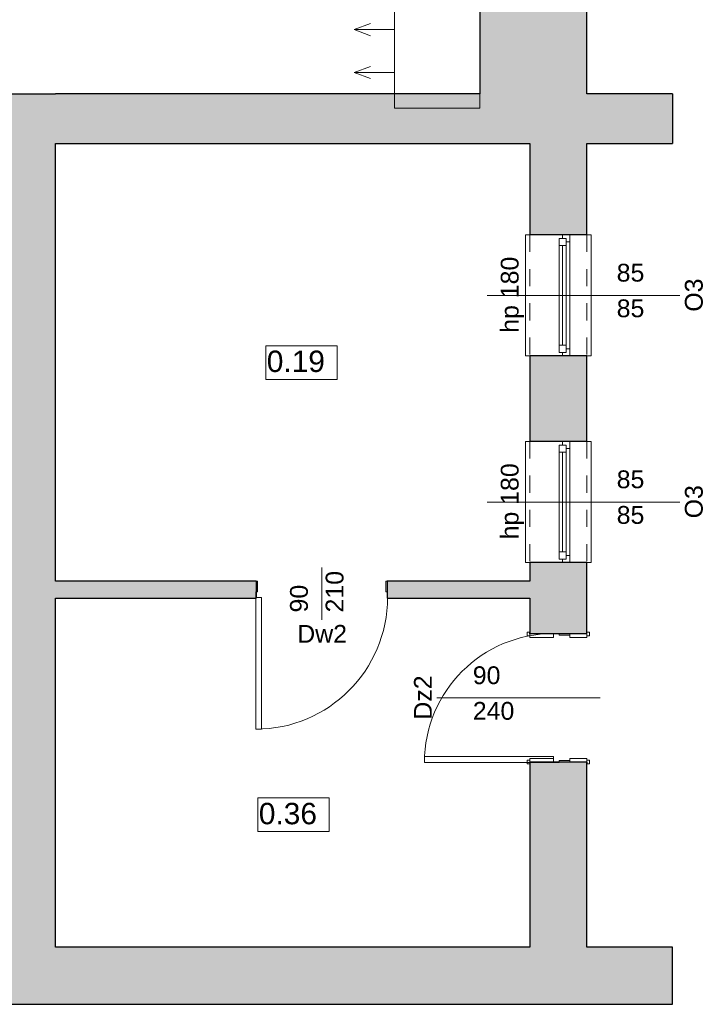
# Model space of a CAD drawing. Header units: centimetres. Extents: x -25572 to 23555, y -2435 to 15405.
# Tile 102 of 134: x 10544 to 11023, y 4851 to 5542. Entities that reach past the tile are written whole.
import ezdxf

# ---------------------------------------------------------------- set-up
doc = ezdxf.new("R2010")
doc.units = ezdxf.units.CM
doc.header["$MEASUREMENT"] = 0
doc.linetypes.add('Przerywana', pattern=[24, 12, -12])
for name, color, linetype, lineweight in [('820-G Rysunki Obrazki_Nr_pióra__20', 1, 'Continuous', 13), ('Nowe_210-A Pomieszczenia_Nr_pióra__41', 7, 'Continuous', 15), ('Nowe_220-A Ściany_Nr_pióra__19', 255, 'Continuous', 0), ('Nowe_220-A Ściany_Nr_pióra__20', 1, 'Continuous', 13), ('Nowe_220-A Ściany_Nr_pióra__23', 7, 'Continuous', 15), ('Nowe_220-A Ściany_Nr_pióra__27', 7, 'Continuous', 25), ('Nowe_220-A Ściany_Nr_pióra__3', 7, 'Continuous', 13), ('Nowe_220-A Ściany_Nr_pióra__7', 7, 'Continuous', 13)]:
    doc.layers.add(name, color=color, linetype=linetype, lineweight=lineweight)
doc.layers.add('Nowe_220-A Ściany_Nr_pióra__45', color=7, linetype='Continuous', lineweight=15, true_color=0x40a5ff)
doc.styles.add('STYL_AUTOMATYCZNY_6', font='arial.ttf')

msp = doc.modelspace()

# ---------------------------------------------------------------- hatches: boundary and pattern name
at = {"layer": 'Nowe_220-A Ściany_Nr_pióra__19', "linetype": 'Continuous', "lineweight": 0}
for points in [[(10901.38, 6067.14), (10901.38, 5490.14), (10941.38, 5490.14), (10941.38, 6067.14)], [(10901.38, 5490.14), (10901.38, 5650.14), (10866.38, 5650.14), (10866.38, 5490.14)], [(10568.76, 5490.14), (10528.76, 5490.14), (10568.76, 5455.14)], [(10568.76, 5455.14), (10528.76, 5490.14), (10528.76, 5455.14)], [(10568.76, 5455.14), (11001.38, 5455.14), (11001.38, 5490.14), (10568.76, 5490.14)], [(10528.76, 5455.14), (10528.76, 4891.14), (10568.76, 4891.14), (10568.76, 5455.14)], [(10941.38, 5455.14), (10901.38, 5455.14), (10901.38, 5391.14), (10941.38, 5391.14)], [(10901.38, 5246.14), (10941.38, 5246.14), (10941.38, 5306.14), (10901.38, 5306.14)], [(10941.38, 5161.14), (10901.38, 5161.14), (10901.38, 5111.14), (10941.38, 5111.14)], [(10568.76, 5136.14), (10709.38, 5136.14), (10709.38, 5148.14), (10568.76, 5148.14)], [(10901.38, 5148.14), (10801.38, 5148.14), (10801.38, 5136.14), (10901.38, 5136.14)], [(10901.38, 4891.14), (10941.38, 4891.14), (10941.38, 5021.14), (10901.38, 5021.14)], [(10507.79, 4851.14), (11001.38, 4851.14), (11001.38, 4891.14), (10507.79, 4891.14)]]:
    msp.add_hatch(color=255, dxfattribs=at).paths.add_polyline_path(points)

# ---------------------------------------------------------------- linework, layer by layer
at = {"layer": '820-G Rysunki Obrazki_Nr_pióra__20', "color": 1, "linetype": 'Continuous', "lineweight": 13}
msp.add_lwpolyline([(10866.38, 5650.14), (10806.38, 5650.14), (10806.38, 5480.14), (10866.38, 5480.14)], close=True, dxfattribs=at)
for points in [[(10806.38, 5535.14), (10778.26, 5535.14), (10789.54, 5539.36)], [(10806.38, 5535.14), (10778.26, 5535.14), (10789.54, 5530.92)], [(10806.38, 5505.14), (10778.26, 5505.14), (10789.54, 5509.36)], [(10806.38, 5505.14), (10778.26, 5505.14), (10789.54, 5500.92)]]:
    msp.add_lwpolyline(points, dxfattribs=at)
at = {"layer": 'Nowe_210-A Pomieszczenia_Nr_pióra__41', "color": 7, "linetype": 'Continuous', "lineweight": 15}
for p, q in [((10716.1, 5313.31), (10766.14, 5313.31)), ((10716.1, 5289.74), (10716.1, 5313.31)), ((10766.14, 5313.31), (10766.14, 5289.74)), ((10766.14, 5289.74), (10716.1, 5289.74)), ((10710.52, 4995.93), (10760.56, 4995.93)), ((10710.52, 4972.35), (10710.52, 4995.93)), ((10760.56, 4995.93), (10760.56, 4972.35)), ((10760.56, 4972.35), (10710.52, 4972.35))]:
    msp.add_line(p, q, dxfattribs=at)
at = {"layer": 'Nowe_220-A Ściany_Nr_pióra__20', "color": 1, "linetype": 'Continuous', "lineweight": 13}
for p, q in [((10866.38, 5490.14), (10866.38, 5650.14)), ((10364.76, 5490.14), (10866.38, 5490.14))]:
    msp.add_line(p, q, dxfattribs=at)
at = {"layer": 'Nowe_220-A Ściany_Nr_pióra__23', "color": 7, "linetype": 'Continuous', "lineweight": 15}
for p, q in [((10924.38, 5391.14), (10924.38, 5388.64)), ((10929.38, 5386.14), (10929.38, 5391.14)), ((10921.88, 5388.64), (10921.88, 5383.64)), ((10926.88, 5388.64), (10921.88, 5388.64)), ((10921.88, 5383.64), (10926.88, 5383.64)), ((10921.88, 5383.64), (10921.88, 5313.64)), ((10924.38, 5388.64), (10926.88, 5388.64)), ((10924.38, 5383.64), (10924.38, 5313.64)), ((10926.88, 5388.64), (10926.88, 5386.14)), ((10926.88, 5383.64), (10926.88, 5388.64)), ((10926.88, 5386.14), (10929.38, 5386.14)), ((10926.88, 5313.64), (10926.88, 5383.64)), ((10926.88, 5313.64), (10921.88, 5313.64)), ((10921.88, 5313.64), (10921.88, 5308.64)), ((10921.88, 5308.64), (10926.88, 5308.64)), ((10926.88, 5308.64), (10924.38, 5308.64)), ((10924.38, 5308.64), (10924.38, 5306.14)), ((10926.88, 5308.64), (10926.88, 5313.64)), ((10929.38, 5311.14), (10926.88, 5311.14)), ((10926.88, 5311.14), (10926.88, 5308.64)), ((10929.38, 5306.14), (10929.38, 5311.14)), ((10924.38, 5246.14), (10924.38, 5243.64)), ((10929.38, 5241.14), (10929.38, 5246.14)), ((10921.88, 5243.64), (10921.88, 5238.64)), ((10926.88, 5243.64), (10921.88, 5243.64)), ((10921.88, 5238.64), (10926.88, 5238.64)), ((10921.88, 5238.64), (10921.88, 5168.64)), ((10924.38, 5243.64), (10926.88, 5243.64)), ((10924.38, 5238.64), (10924.38, 5168.64)), ((10926.88, 5243.64), (10926.88, 5241.14)), ((10926.88, 5238.64), (10926.88, 5243.64)), ((10926.88, 5241.14), (10929.38, 5241.14)), ((10926.88, 5168.64), (10926.88, 5238.64)), ((10926.88, 5168.64), (10921.88, 5168.64)), ((10921.88, 5168.64), (10921.88, 5163.64)), ((10921.88, 5163.64), (10926.88, 5163.64)), ((10926.88, 5163.64), (10924.38, 5163.64)), ((10924.38, 5163.64), (10924.38, 5161.14)), ((10926.88, 5163.64), (10926.88, 5168.64)), ((10929.38, 5166.14), (10926.88, 5166.14)), ((10926.88, 5166.14), (10926.88, 5163.64)), ((10929.38, 5161.14), (10929.38, 5166.14)), ((10709.38, 5148.14), (10709.38, 5136.64)), ((10710.38, 5148.14), (10709.38, 5148.14)), ((10710.38, 5140.64), (10710.38, 5148.14)), ((10800.38, 5148.14), (10800.38, 5140.64)), ((10801.38, 5148.14), (10800.38, 5148.14)), ((10801.38, 5136.64), (10801.38, 5148.14)), ((10709.18, 5136.64), (10709.18, 5140.64)), ((10709.18, 5140.64), (10710.38, 5140.64)), ((10709.38, 5136.64), (10709.18, 5136.64)), ((10800.38, 5140.64), (10801.58, 5140.64)), ((10801.58, 5136.64), (10801.38, 5136.64)), ((10801.58, 5140.64), (10801.58, 5136.64)), ((10921.88, 5111.34), (10917.88, 5111.34)), ((10917.88, 5111.34), (10917.88, 5111.14)), ((10917.88, 5111.14), (10929.38, 5111.14)), ((10921.88, 5110.14), (10921.88, 5111.34)), ((10929.38, 5110.14), (10921.88, 5110.14)), ((10929.38, 5111.14), (10929.38, 5110.14)), ((10929.38, 5021.14), (10917.88, 5021.14)), ((10917.88, 5021.14), (10917.88, 5020.94)), ((10917.88, 5020.94), (10921.88, 5020.94)), ((10921.88, 5020.94), (10921.88, 5022.14)), ((10921.88, 5022.14), (10929.38, 5022.14)), ((10929.38, 5022.14), (10929.38, 5021.14))]:
    msp.add_line(p, q, dxfattribs=at)
at = {"layer": 'Nowe_220-A Ściany_Nr_pióra__27', "color": 7, "linetype": 'Continuous', "lineweight": 25}
for p, q in [((10924.38, 5391.14), (10901.38, 5391.14)), ((10924.38, 5391.14), (10901.38, 5391.14)), ((10929.38, 5391.14), (10924.38, 5391.14)), ((10929.38, 5391.14), (10924.38, 5391.14)), ((10929.38, 5391.14), (10924.38, 5391.14)), ((10941.38, 5391.14), (10929.38, 5391.14)), ((10941.38, 5391.14), (10929.38, 5391.14)), ((10924.38, 5306.14), (10901.38, 5306.14)), ((10924.38, 5306.14), (10901.38, 5306.14)), ((10929.38, 5306.14), (10924.38, 5306.14)), ((10929.38, 5306.14), (10924.38, 5306.14)), ((10929.38, 5306.14), (10924.38, 5306.14)), ((10941.38, 5306.14), (10929.38, 5306.14)), ((10941.38, 5306.14), (10929.38, 5306.14)), ((10924.38, 5246.14), (10901.38, 5246.14)), ((10924.38, 5246.14), (10901.38, 5246.14)), ((10929.38, 5246.14), (10924.38, 5246.14)), ((10929.38, 5246.14), (10924.38, 5246.14)), ((10929.38, 5246.14), (10924.38, 5246.14)), ((10941.38, 5246.14), (10929.38, 5246.14)), ((10941.38, 5246.14), (10929.38, 5246.14)), ((10924.38, 5161.14), (10901.38, 5161.14)), ((10924.38, 5161.14), (10901.38, 5161.14)), ((10929.38, 5161.14), (10924.38, 5161.14)), ((10929.38, 5161.14), (10924.38, 5161.14)), ((10929.38, 5161.14), (10924.38, 5161.14)), ((10941.38, 5161.14), (10929.38, 5161.14)), ((10941.38, 5161.14), (10929.38, 5161.14)), ((10709.38, 5148.14), (10709.38, 5136.64)), ((10709.38, 5148.14), (10709.38, 5136.64)), ((10709.38, 5148.14), (10709.38, 5136.64)), ((10801.38, 5148.14), (10801.38, 5136.64)), ((10801.38, 5148.14), (10801.38, 5136.64)), ((10801.38, 5148.14), (10801.38, 5136.64)), ((10709.38, 5136.64), (10709.38, 5136.14)), ((10709.38, 5136.64), (10709.38, 5136.14)), ((10801.38, 5136.64), (10801.38, 5136.14)), ((10801.38, 5136.64), (10801.38, 5136.14)), ((10901.38, 5111.14), (10901.38, 5112.34)), ((10901.38, 5111.14), (10901.38, 5112.34)), ((10901.38, 5111.14), (10901.38, 5112.34)), ((10917.88, 5111.14), (10901.38, 5111.14)), ((10917.88, 5111.14), (10901.38, 5111.14)), ((10917.88, 5111.14), (10901.38, 5111.14)), ((10929.38, 5111.14), (10917.88, 5111.14)), ((10929.38, 5111.14), (10917.88, 5111.14)), ((10929.38, 5111.14), (10917.88, 5111.14)), ((10941.38, 5111.14), (10929.38, 5111.14)), ((10941.38, 5111.14), (10929.38, 5111.14)), ((10941.38, 5111.14), (10929.38, 5111.14)), ((10941.38, 5111.14), (10929.38, 5111.14)), ((10941.38, 5111.14), (10929.38, 5111.14)), ((10941.38, 5111.14), (10941.38, 5112.34)), ((10941.38, 5111.14), (10941.38, 5112.34)), ((10941.38, 5111.14), (10941.38, 5112.34)), ((10901.38, 5021.14), (10901.38, 5019.94)), ((10917.88, 5021.14), (10901.38, 5021.14)), ((10917.88, 5021.14), (10901.38, 5021.14)), ((10917.88, 5021.14), (10901.38, 5021.14)), ((10901.38, 5021.14), (10901.38, 5019.94)), ((10901.38, 5021.14), (10901.38, 5019.94)), ((10929.38, 5021.14), (10917.88, 5021.14)), ((10929.38, 5021.14), (10917.88, 5021.14)), ((10929.38, 5021.14), (10917.88, 5021.14)), ((10941.38, 5021.14), (10929.38, 5021.14)), ((10941.38, 5021.14), (10929.38, 5021.14)), ((10941.38, 5021.14), (10929.38, 5021.14)), ((10941.38, 5021.14), (10929.38, 5021.14)), ((10941.38, 5021.14), (10929.38, 5021.14)), ((10941.38, 5021.14), (10941.38, 5019.94)), ((10941.38, 5021.14), (10941.38, 5019.94)), ((10941.38, 5021.14), (10941.38, 5019.94))]:
    msp.add_line(p, q, dxfattribs=at)
for points in [[(10941.38, 5490.14), (10941.38, 6107.14)], [(10866.38, 5650.14), (10866.38, 5490.14)], [(10528.76, 5490.14), (10568.76, 5490.14)], [(10866.38, 5490.14), (10568.76, 5490.14)], [(11001.38, 5490.14), (10941.38, 5490.14)], [(11001.38, 5490.14), (11001.38, 5455.14)], [(10568.76, 5148.14), (10568.76, 5455.14)], [(10568.76, 5455.14), (10901.38, 5455.14)], [(10901.38, 5455.14), (10901.38, 5391.14)], [(10941.38, 5391.14), (10941.38, 5455.14)], [(10941.38, 5455.14), (11001.38, 5455.14)], [(10901.38, 5306.14), (10901.38, 5246.14)], [(10941.38, 5246.14), (10941.38, 5306.14)], [(10901.38, 5161.14), (10901.38, 5148.14)], [(10941.38, 5111.14), (10941.38, 5161.14)], [(10709.38, 5148.14), (10568.76, 5148.14)], [(10901.38, 5148.14), (10801.38, 5148.14)], [(10568.76, 4891.14), (10568.76, 5136.14)], [(10568.76, 5136.14), (10709.38, 5136.14)], [(10801.38, 5136.14), (10901.38, 5136.14)], [(10901.38, 5136.14), (10901.38, 5111.14)], [(10901.38, 5021.14), (10901.38, 4891.14)], [(10941.38, 4891.14), (10941.38, 5021.14)], [(10901.38, 4891.14), (10568.76, 4891.14)], [(11001.38, 4891.14), (10941.38, 4891.14)], [(11001.38, 4851.14), (11001.38, 4891.14)], [(10507.79, 4851.14), (11001.38, 4851.14)]]:
    msp.add_lwpolyline(points, dxfattribs=at)
at = {"layer": 'Nowe_220-A Ściany_Nr_pióra__3', "color": 7, "linetype": 'Continuous', "lineweight": 13}
for p, q in [((10901.38, 5391.14), (10898.38, 5391.14)), ((10898.38, 5391.14), (10898.38, 5306.14)), ((10941.38, 5391.14), (10944.38, 5391.14)), ((10944.38, 5391.14), (10944.38, 5306.14)), ((10921.88, 5383.64), (10921.88, 5313.64)), ((10929.38, 5311.14), (10929.38, 5386.14)), ((10898.38, 5306.14), (10901.38, 5306.14)), ((10944.38, 5306.14), (10941.38, 5306.14)), ((10901.38, 5246.14), (10898.38, 5246.14)), ((10898.38, 5246.14), (10898.38, 5161.14)), ((10941.38, 5246.14), (10944.38, 5246.14)), ((10944.38, 5246.14), (10944.38, 5161.14)), ((10921.88, 5238.64), (10921.88, 5168.64)), ((10929.38, 5166.14), (10929.38, 5241.14)), ((10898.38, 5161.14), (10901.38, 5161.14)), ((10944.38, 5161.14), (10941.38, 5161.14)), ((10709.18, 5044.24), (10709.18, 5136.64)), ((10709.18, 5136.64), (10713.18, 5136.64)), ((10713.18, 5136.64), (10713.18, 5044.24)), ((10899.48, 5109.84), (10899.48, 5112.34)), ((10899.48, 5112.34), (10901.38, 5112.34)), ((10901.38, 5109.84), (10899.48, 5109.84)), ((10901.38, 5112.34), (10901.38, 5109.84)), ((10901.38, 5108.64), (10901.38, 5111.14)), ((10901.38, 5111.14), (10917.88, 5111.14)), ((10917.88, 5108.64), (10901.38, 5108.64)), ((10917.88, 5111.14), (10917.88, 5108.64)), ((10929.38, 5108.64), (10929.38, 5111.14)), ((10929.38, 5111.14), (10941.38, 5111.14)), ((10941.38, 5108.64), (10929.38, 5108.64)), ((10941.38, 5109.84), (10941.38, 5112.34)), ((10941.38, 5112.34), (10943.28, 5112.34)), ((10941.38, 5111.14), (10941.38, 5108.64)), ((10943.28, 5109.84), (10941.38, 5109.84)), ((10943.28, 5112.34), (10943.28, 5109.84)), ((10713.18, 5044.24), (10709.18, 5044.24)), ((10917.88, 5024.94), (10827.48, 5024.94)), ((10827.48, 5024.94), (10827.48, 5020.94)), ((10901.38, 5021.14), (10901.38, 5023.64)), ((10901.38, 5023.64), (10917.88, 5023.64)), ((10917.88, 5020.94), (10917.88, 5024.94)), ((10917.88, 5023.64), (10917.88, 5021.14)), ((10929.38, 5021.14), (10929.38, 5023.64)), ((10929.38, 5023.64), (10941.38, 5023.64)), ((10941.38, 5023.64), (10941.38, 5021.14)), ((10827.48, 5020.94), (10917.88, 5020.94)), ((10899.48, 5019.94), (10899.48, 5022.44)), ((10899.48, 5022.44), (10901.38, 5022.44)), ((10901.38, 5019.94), (10899.48, 5019.94)), ((10901.38, 5022.44), (10901.38, 5019.94)), ((10917.88, 5021.14), (10901.38, 5021.14)), ((10941.38, 5021.14), (10929.38, 5021.14)), ((10941.38, 5019.94), (10941.38, 5022.44)), ((10941.38, 5022.44), (10943.28, 5022.44)), ((10943.28, 5019.94), (10941.38, 5019.94)), ((10943.28, 5022.44), (10943.28, 5019.94))]:
    msp.add_line(p, q, dxfattribs=at)
at = {"layer": 'Nowe_220-A Ściany_Nr_pióra__3', "color": 7, "linetype": 'Przerywana', "lineweight": 13}
for p, q in [((10901.38, 5391.14), (10901.38, 5306.14)), ((10941.38, 5391.14), (10941.38, 5306.14)), ((10901.38, 5246.14), (10901.38, 5161.14)), ((10941.38, 5246.14), (10941.38, 5161.14))]:
    msp.add_line(p, q, dxfattribs=at)
at = {"layer": 'Nowe_220-A Ściany_Nr_pióra__3', "color": 7, "linetype": 'Continuous', "lineweight": 13}
for centre, radius, start, end in [((10709.18, 5136.64), 92.4, 270, 0), ((10917.88, 5020.94), 90.4, 90, 180)]:
    msp.add_arc(centre, radius, start, end, dxfattribs=at)
at = {"layer": 'Nowe_220-A Ściany_Nr_pióra__45', "color": 161, "linetype": 'Continuous', "lineweight": 15, "true_color": 0x40a5ff}
for p, q in [((11006.55, 5348.64), (10871.38, 5348.64)), ((11006.55, 5203.64), (10871.38, 5203.64)), ((10755.38, 5120.96), (10755.38, 5157.6)), ((10836.2, 5066.14), (10950.84, 5066.14))]:
    msp.add_line(p, q, dxfattribs=at)

# ---------------------------------------------------------------- texts
at = {"layer": 'Nowe_210-A Pomieszczenia_Nr_pióra__41', "color": 7, "linetype": 'Continuous', "lineweight": 15, "char_height": 15, "attachment_point": 2, "style": 'STYL_AUTOMATYCZNY_6'}
for s, insert in [('\\A1;{\\pqc;\\pt0,25;\\fArial|b0|i0|c238|p0;\\W1.000000;0.19\\fArial|b0|i0|c238|p0;\\W1.000000;\\A1{\\H.66x;\\S^  ;}\\fArial|b0|i0|c238|p0;\\W1.000000;\\fArial|b0|i0|c238|p0;\\W1.000000;\\A1{\\H.66x;\\S^  ;}}', (10741.12, 5309.89)), ('\\A1;{\\pqc;\\pt0,25;\\fArial|b0|i0|c238|p0;\\W1.000000;0.36\\fArial|b0|i0|c238|p0;\\W1.000000;\\A1{\\H.66x;\\S^  ;}\\fArial|b0|i0|c238|p0;\\W1.000000;\\fArial|b0|i0|c238|p0;\\W1.000000;\\A1{\\H.66x;\\S^  ;}}', (10735.54, 4992.5))]:
    msp.add_mtext(s, dxfattribs=dict(at, insert=insert))
at = {"layer": 'Nowe_220-A Ściany_Nr_pióra__7', "color": 7, "linetype": 'Continuous', "lineweight": 13, "char_height": 12.5, "attachment_point": 7, "style": 'STYL_AUTOMATYCZNY_6'}
for s, insert in [('\\A1;{\\pql;\\pt0;\\fArial|b0|i0|c238|p0;\\W1.000000;85\\fArial|b0|i0|c238|p0;\\W1.000000;\\A1{\\H.66x;\\S^  ;}\\fArial|b0|i0|c238|p0;\\W1.000000;\\fArial|b0|i0|c238|p0;\\W1.000000;}', (10962.31, 5354.68)), ('\\A1;{\\pql;\\pt0;\\fArial|b0|i0|c238|p0;\\W1.000000;85\\fArial|b0|i0|c238|p0;\\W1.000000;\\A1{\\H.66x;\\S^  ;}\\fArial|b0|i0|c238|p0;\\W1.000000;\\fArial|b0|i0|c238|p0;\\W1.000000;}', (10962.31, 5329.68)), ('\\A1;{\\pql;\\pt0;\\fArial|b0|i0|c238|p0;\\W1.000000;85\\fArial|b0|i0|c238|p0;\\W1.000000;\\A1{\\H.66x;\\S^  ;}\\fArial|b0|i0|c238|p0;\\W1.000000;\\fArial|b0|i0|c238|p0;\\W1.000000;}', (10962.31, 5209.68)), ('\\A1;{\\pql;\\pt0;\\fArial|b0|i0|c238|p0;\\W1.000000;85\\fArial|b0|i0|c238|p0;\\W1.000000;\\A1{\\H.66x;\\S^  ;}\\fArial|b0|i0|c238|p0;\\W1.000000;\\fArial|b0|i0|c238|p0;\\W1.000000;}', (10962.31, 5184.68)), ('\\A1;{\\pql;\\pt0;\\fArial|b0|i0|c238|p0;\\W1.000000;90\\fArial|b0|i0|c238|p0;\\W1.000000;\\A1{\\H.66x;\\S^  ;}\\fArial|b0|i0|c238|p0;\\W1.000000;\\fArial|b0|i0|c238|p0;\\W1.000000;}', (10861.38, 5072.18)), ('\\A1;{\\pql;\\pt0;\\fArial|b0|i0|c238|p0;\\W1.000000;Dw2\\fArial|b0|i0|c238|p0;\\W1.000000;\\fArial|b0|i0|c238|p0;\\W1.000000;\\fArial|b0|i0|c238|p0;\\W1.000000;}', (10738.23, 5104.89)), ('\\A1;{\\pql;\\pt0;\\fArial|b0|i0|c238|p0;\\W1.000000;240\\fArial|b0|i0|c238|p0;\\W1.000000;\\A1{\\H.66x;\\S^  ;}\\fArial|b0|i0|c238|p0;\\W1.000000;\\fArial|b0|i0|c238|p0;\\W1.000000;}', (10861.38, 5047.18))]:
    msp.add_mtext(s, dxfattribs=dict(at, insert=insert))
at = {"layer": 'Nowe_220-A Ściany_Nr_pióra__7', "color": 7, "linetype": 'Continuous', "lineweight": 13, "char_height": 12.5, "attachment_point": 7, "rotation": 90, "style": 'STYL_AUTOMATYCZNY_6'}
for s, insert in [('\\A1;{\\pql;\\pt0;\\fArial|b0|i0|c238|p0;\\W1.000000;hp 180\\fArial|b0|i0|c238|p0;\\W1.000000;\\A1{\\H.66x;\\S^  ;}\\fArial|b0|i0|c238|p0;\\W1.000000;\\fArial|b0|i0|c238|p0;\\W1.000000;}', (10897.28, 5322.42)), ('\\A1;{\\pql;\\pt0;\\fArial|b0|i0|c238|p0;\\W1.000000;O3\\fArial|b0|i0|c238|p0;\\W1.000000;\\fArial|b0|i0|c238|p0;\\W1.000000;\\fArial|b0|i0|c238|p0;\\W1.000000;}', (11022.84, 5337.2)), ('\\A1;{\\pql;\\pt0;\\fArial|b0|i0|c238|p0;\\W1.000000;hp 180\\fArial|b0|i0|c238|p0;\\W1.000000;\\A1{\\H.66x;\\S^  ;}\\fArial|b0|i0|c238|p0;\\W1.000000;\\fArial|b0|i0|c238|p0;\\W1.000000;}', (10897.28, 5177.42)), ('\\A1;{\\pql;\\pt0;\\fArial|b0|i0|c238|p0;\\W1.000000;O3\\fArial|b0|i0|c238|p0;\\W1.000000;\\fArial|b0|i0|c238|p0;\\W1.000000;\\fArial|b0|i0|c238|p0;\\W1.000000;}', (11022.84, 5192.2)), ('\\A1;{\\pql;\\pt0;\\fArial|b0|i0|c238|p0;\\W1.000000;210\\fArial|b0|i0|c238|p0;\\W1.000000;\\A1{\\H.66x;\\S^  ;}\\fArial|b0|i0|c238|p0;\\W1.000000;\\fArial|b0|i0|c238|p0;\\W1.000000;}', (10774.33, 5126.14)), ('\\A1;{\\pql;\\pt0;\\fArial|b0|i0|c238|p0;\\W1.000000;90\\fArial|b0|i0|c238|p0;\\W1.000000;\\A1{\\H.66x;\\S^  ;}\\fArial|b0|i0|c238|p0;\\W1.000000;\\fArial|b0|i0|c238|p0;\\W1.000000;}', (10749.33, 5126.14)), ('\\A1;{\\pql;\\pt0;\\fArial|b0|i0|c238|p0;\\W1.000000;Dz2\\fArial|b0|i0|c238|p0;\\W1.000000;\\fArial|b0|i0|c238|p0;\\W1.000000;\\fArial|b0|i0|c238|p0;\\W1.000000;}', (10832.63, 5050.9))]:
    msp.add_mtext(s, dxfattribs=dict(at, insert=insert))

doc.saveas('drawing.dxf')
